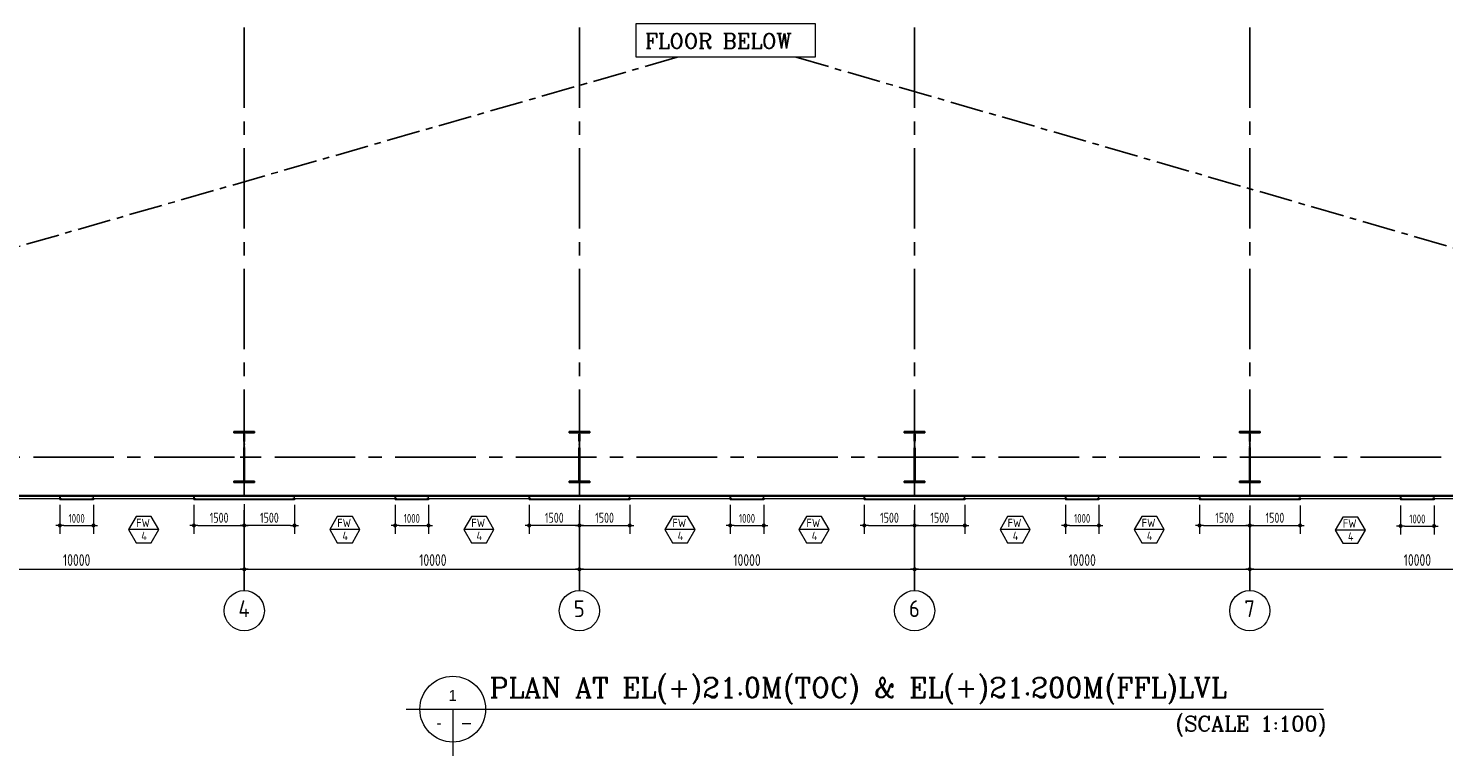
# Model space of a CAD drawing. Extents: x -11758 to 4934791, y -233543 to 1826789.
# Tile 87 of 107: x 487890 to 530119, y 39866 to 61569. Entities that reach past the tile are written whole.
import ezdxf
from ezdxf.enums import TextEntityAlignment as Align

# ---------------------------------------------------------------- set-up
doc = ezdxf.new("R2010")
doc.units = 0
doc.header["$LTSCALE"] = 800
doc.header["$MEASUREMENT"] = 0
doc.linetypes.add('CENTER', pattern=[2, 1.25, -0.25, 0.25, -0.25])
doc.linetypes.add('CENTER2', pattern=[1.125, 0.75, -0.125, 0.125, -0.125])
doc.layers.get('0').update_dxf_attribs({"linetype": 'CONTINUOUS'})
doc.layers.get('DEFPOINTS').update_dxf_attribs({"linetype": 'CONTINUOUS'})
for name, color, linetype, lineweight in [('2CON', 1, 'CONTINUOUS', 13), ('A-WIN TAG', 3, 'CONTINUOUS', 13), ('CLAD-1', 3, 'CONTINUOUS', 15), ('CLAD-2', 40, 'CONTINUOUS', 13), ('CONCRETE', 4, 'CONTINUOUS', 15), ('DIM', 4, 'CONTINUOUS', 15), ('dimension line', 4, 'CONTINUOUS', 18), ('STEEL', 6, 'CONTINUOUS', 15), ('TEXT', 3, 'CONTINUOUS', 15), ('TIT', 4, 'CONTINUOUS', 13), ('WIN', 31, 'CONTINUOUS', 13)]:
    doc.layers.add(name, color=color, linetype=linetype, lineweight=lineweight)
for name, color, linetype in [('CENTER', 2, 'CENTER'), ('COL', 1, 'CENTER'), ('GRID', 8, 'CENTER')]:
    doc.layers.add(name, color=color, linetype=linetype)
doc.styles.add('ARCHITECTURE', font='stylu.ttf')
doc.styles.add('ROAMNS', font='ROMANS.shx')
doc.styles.add('ROMANS', font='ISO9.shx', dxfattribs={"width": 0.8})
doc.styles.get("Standard").update_dxf_attribs({"font": 'ISO9'})
doc.dimstyles.new('barka', dxfattribs={"dimscale": 100, "dimtxt": 3.5, "dimasz": 1.2, "dimexe": 2.5, "dimexo": 2.5, "dimgap": 1, "dimtad": 1, "dimdsep": 46, "dimtxsty": 'ROMANS', "dimblk": 'DDOT1', "dimcen": 0, "dimclrd": 256, "dimclre": 256, "dimclrt": 2, "dimadec": 0, "dimazin": 2, "dimtp": 0.1, "dimtm": 0.1, "dimtfac": 0.71, "dimtmove": 2, "dimatfit": 3, "dimlwd": -1, "dimlwe": -1, "dimarcsym": 0})
doc.dimstyles.new('barka INTERNAL DIM', dxfattribs={"dimscale": 100, "dimtxt": 3, "dimasz": 1.2, "dimexe": 2.5, "dimexo": 1.5, "dimgap": 0.8, "dimtad": 1, "dimdsep": 46, "dimtxsty": 'ROMANS', "dimblk": 'DDOT1', "dimcen": 0, "dimclrd": 256, "dimclre": 256, "dimclrt": 2, "dimadec": 0, "dimazin": 2, "dimtp": 0.1, "dimtm": 0.1, "dimtfac": 0.71, "dimtmove": 2, "dimatfit": 3, "dimlwd": -1, "dimlwe": -1, "dimarcsym": 0})

# ---------------------------------------------------------------- blocks, each defined once
blk = doc.blocks.new('DDOT1')
blk.add_line((-1, 0), (1, 0))
at = {"const_width": 0.5}
blk.add_lwpolyline([(-0.25, 0, 1), (0.25, 0, 1)], format="xyb", close=True, dxfattribs=at)
blk = doc.blocks.new('*D23')
at = {"layer": 'DEFPOINTS', "color": 0, "transparency": 16777216}
for p in [(484333, 45428), (494333, 45428), (494333, 45428)]:
    blk.add_point(p, dxfattribs=at)
at = {"layer": 'dimension line', "transparency": 16777216}
blk.add_line((484453, 45428), (494213, 45428), dxfattribs=at)
at = {"layer": 'dimension line', "transparency": 16777216, "xscale": 119.9999999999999, "yscale": 119.9999999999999, "zscale": 119.9999999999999, "rotation": 180}
blk.add_blockref('DDOT1', (484333, 45428), dxfattribs=at)
at = {"layer": 'dimension line', "transparency": 16777216, "xscale": 119.9999999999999, "yscale": 119.9999999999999, "zscale": 119.9999999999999}
blk.add_blockref('DDOT1', (494333, 45428), dxfattribs=at)
at = {"layer": 'dimension line', "color": 2, "transparency": 16777216, "insert": (489333, 45703), "char_height": 350, "attachment_point": 5, "style": 'ROMANS'}
blk.add_mtext('10000', dxfattribs=at)
blk = doc.blocks.new('*D26')
at = {"layer": 'DEFPOINTS', "color": 0, "transparency": 16777216}
for p in [(494333, 45627), (504333, 45602), (504333, 45428)]:
    blk.add_point(p, dxfattribs=at)
at = {"layer": 'dimension line', "transparency": 16777216}
for p, q in [((494333, 45377), (494333, 45178)), ((494453, 45428), (504213, 45428)), ((504333, 45352), (504333, 45178))]:
    blk.add_line(p, q, dxfattribs=at)
at = {"layer": 'dimension line', "transparency": 16777216, "xscale": 119.9999999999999, "yscale": 119.9999999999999, "zscale": 119.9999999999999, "rotation": 180}
blk.add_blockref('DDOT1', (494333, 45428), dxfattribs=at)
at = {"layer": 'dimension line', "transparency": 16777216, "xscale": 119.9999999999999, "yscale": 119.9999999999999, "zscale": 119.9999999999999}
blk.add_blockref('DDOT1', (504333, 45428), dxfattribs=at)
at = {"layer": 'dimension line', "color": 2, "transparency": 16777216, "insert": (499960, 45703), "char_height": 350, "attachment_point": 5, "style": 'ROMANS'}
blk.add_mtext('10000', dxfattribs=at)
blk = doc.blocks.new('*D27')
at = {"layer": 'DEFPOINTS', "color": 0, "transparency": 16777216}
for p in [(504333, 45428), (514333, 45428), (514333, 45428)]:
    blk.add_point(p, dxfattribs=at)
at = {"layer": 'dimension line', "transparency": 16777216}
blk.add_line((504453, 45428), (514213, 45428), dxfattribs=at)
at = {"layer": 'dimension line', "transparency": 16777216, "xscale": 119.9999999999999, "yscale": 119.9999999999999, "zscale": 119.9999999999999, "rotation": 180}
blk.add_blockref('DDOT1', (504333, 45428), dxfattribs=at)
at = {"layer": 'dimension line', "transparency": 16777216, "xscale": 119.9999999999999, "yscale": 119.9999999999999, "zscale": 119.9999999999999}
blk.add_blockref('DDOT1', (514333, 45428), dxfattribs=at)
at = {"layer": 'dimension line', "color": 2, "transparency": 16777216, "insert": (509333, 45703), "char_height": 350, "attachment_point": 5, "style": 'ROMANS'}
blk.add_mtext('10000', dxfattribs=at)
blk = doc.blocks.new('*D28')
at = {"layer": 'DEFPOINTS', "color": 0, "transparency": 16777216}
for p in [(514333, 45428), (524333, 45428), (524333, 45428)]:
    blk.add_point(p, dxfattribs=at)
at = {"layer": 'dimension line', "transparency": 16777216}
blk.add_line((514453, 45428), (524213, 45428), dxfattribs=at)
at = {"layer": 'dimension line', "transparency": 16777216, "xscale": 119.9999999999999, "yscale": 119.9999999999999, "zscale": 119.9999999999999, "rotation": 180}
blk.add_blockref('DDOT1', (514333, 45428), dxfattribs=at)
at = {"layer": 'dimension line', "transparency": 16777216, "xscale": 119.9999999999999, "yscale": 119.9999999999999, "zscale": 119.9999999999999}
blk.add_blockref('DDOT1', (524333, 45428), dxfattribs=at)
at = {"layer": 'dimension line', "color": 2, "transparency": 16777216, "insert": (519333, 45703), "char_height": 350, "attachment_point": 5, "style": 'ROMANS'}
blk.add_mtext('10000', dxfattribs=at)
blk = doc.blocks.new('*D29')
at = {"layer": 'DEFPOINTS', "color": 0, "transparency": 16777216}
for p in [(524333, 45428), (534333, 45429), (534333, 45429)]:
    blk.add_point(p, dxfattribs=at)
at = {"layer": 'dimension line', "transparency": 16777216}
for p, q in [((524333, 45678), (524333, 45679)), ((534333, 45679), (534333, 45679)), ((524453, 45429), (534213, 45429))]:
    blk.add_line(p, q, dxfattribs=at)
at = {"layer": 'dimension line', "transparency": 16777216, "xscale": 119.9999999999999, "yscale": 119.9999999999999, "zscale": 119.9999999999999, "rotation": 180}
blk.add_blockref('DDOT1', (524333, 45429), dxfattribs=at)
at = {"layer": 'dimension line', "transparency": 16777216, "xscale": 119.9999999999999, "yscale": 119.9999999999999, "zscale": 119.9999999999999}
blk.add_blockref('DDOT1', (534333, 45429), dxfattribs=at)
at = {"layer": 'dimension line', "color": 2, "transparency": 16777216, "insert": (529333, 45704), "char_height": 350, "attachment_point": 5, "style": 'ROMANS'}
blk.add_mtext('10000', dxfattribs=at)
blk = doc.blocks.new('clad supp')
at = {"layer": 'STEEL'}
for p, q in [((50, 100), (0, 100)), ((0, 100), (0, 0)), ((0, 0), (50, 0))]:
    blk.add_line(p, q, dxfattribs=at)
blk.add_lwpolyline([(50, 0), (50, 9, 0.397434), (48, 11), (12, 15, -0.397434), (10, 17), (10, 83, -0.397434), (12, 85), (48, 89, 0.397434), (50, 91), (50, 100)], format="xyb", dxfattribs=at)
blk = doc.blocks.new('A$C41E52089')
at = {"layer": 'COL'}
h = blk.add_hatch(dxfattribs=at)
h.set_pattern_fill('ANSI31', color=256, scale=100, style=0)
h.paths.add_polyline_path([(310, -720), (0, -720), (0, -760), (310, -760)])
h.paths.add_polyline_path([(0, -720), (-310, -720), (-310, -760), (0, -760)])
h.paths.add_polyline_path([(0, 0), (-13, 0), (-13, -720), (0, -720)])
h.paths.add_polyline_path([(0, 720), (-13, 720), (-13, 0), (0, 0)])
h.paths.add_polyline_path([(12, 0), (0, 0), (0, -720), (12, -720)])
h.paths.add_polyline_path([(12, 720), (0, 720), (0, 0), (12, 0)])
h.paths.add_polyline_path([(310, 760), (0, 760), (0, 720), (12, 720), (310, 720)])
h.paths.add_polyline_path([(0, 760), (-310, 760), (-310, 720), (0, 720)])
for p, q in [((-310, 760), (310, 760)), ((-310, 760), (-310, 720)), ((-310, 720), (310, 720)), ((-13, -720), (-13, 720)), ((12, -720), (12, 720)), ((310, 760), (310, 720)), ((-310, -720), (310, -720)), ((-310, -760), (-310, -720)), ((-310, -760), (310, -760)), ((310, -760), (310, -720))]:
    blk.add_line(p, q, dxfattribs=at)
at = {"layer": 'COL', "color": 2}
for p, q in [((0, -800), (0, 800)), ((123, 0), (-123, 0))]:
    blk.add_line(p, q, dxfattribs=at)
blk = doc.blocks.new('*D146')
at = {"layer": 'DEFPOINTS', "color": 0, "transparency": 16777216}
for p in [(498833, 47496), (499833, 47496), (499833, 46735)]:
    blk.add_point(p, dxfattribs=at)
at = {"layer": 'DIM', "transparency": 16777216}
for p, q in [((498833, 47346), (498833, 46485)), ((499833, 47346), (499833, 46485)), ((498953, 46735), (499713, 46735))]:
    blk.add_line(p, q, dxfattribs=at)
at = {"layer": 'DIM', "transparency": 16777216, "xscale": 119.9999999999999, "yscale": 119.9999999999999, "zscale": 119.9999999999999, "rotation": 180}
blk.add_blockref('DDOT1', (498833, 46735), dxfattribs=at)
at = {"layer": 'DIM', "transparency": 16777216, "xscale": 119.9999999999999, "yscale": 119.9999999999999, "zscale": 119.9999999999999}
blk.add_blockref('DDOT1', (499833, 46735), dxfattribs=at)
at = {"layer": 'DIM', "color": 2, "transparency": 16777216, "insert": (499333, 46946), "char_height": 300, "attachment_point": 5, "style": 'ROMANS'}
blk.add_mtext('{\\H0.875x;1000}', dxfattribs=at)
blk = doc.blocks.new('*D151')
at = {"layer": 'DEFPOINTS', "color": 0, "transparency": 16777216}
for p in [(488833, 47496), (489833, 47496), (489833, 46735)]:
    blk.add_point(p, dxfattribs=at)
at = {"layer": 'DIM', "transparency": 16777216}
for p, q in [((488833, 47346), (488833, 46485)), ((489833, 47346), (489833, 46485)), ((488953, 46735), (489713, 46735))]:
    blk.add_line(p, q, dxfattribs=at)
at = {"layer": 'DIM', "transparency": 16777216, "xscale": 119.9999999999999, "yscale": 119.9999999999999, "zscale": 119.9999999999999, "rotation": 180}
blk.add_blockref('DDOT1', (488833, 46735), dxfattribs=at)
at = {"layer": 'DIM', "transparency": 16777216, "xscale": 119.9999999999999, "yscale": 119.9999999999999, "zscale": 119.9999999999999}
blk.add_blockref('DDOT1', (489833, 46735), dxfattribs=at)
at = {"layer": 'DIM', "color": 2, "transparency": 16777216, "insert": (489333, 46946), "char_height": 300, "attachment_point": 5, "style": 'ROMANS'}
blk.add_mtext('{\\H0.875x;1000}', dxfattribs=at)
blk = doc.blocks.new('*D152')
at = {"layer": 'DEFPOINTS', "color": 0, "transparency": 16777216}
for p in [(492833, 47496), (494333, 47524), (494333, 46735)]:
    blk.add_point(p, dxfattribs=at)
at = {"layer": 'DIM', "transparency": 16777216}
for p, q in [((492833, 47346), (492833, 46485)), ((494333, 47374), (494333, 46485)), ((492953, 46735), (494213, 46735))]:
    blk.add_line(p, q, dxfattribs=at)
at = {"layer": 'DIM', "transparency": 16777216, "xscale": 119.9999999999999, "yscale": 119.9999999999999, "zscale": 119.9999999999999, "rotation": 180}
blk.add_blockref('DDOT1', (492833, 46735), dxfattribs=at)
at = {"layer": 'DIM', "transparency": 16777216, "xscale": 119.9999999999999, "yscale": 119.9999999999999, "zscale": 119.9999999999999}
blk.add_blockref('DDOT1', (494333, 46735), dxfattribs=at)
at = {"layer": 'DIM', "color": 2, "transparency": 16777216, "insert": (493583, 46965), "char_height": 300, "attachment_point": 5, "style": 'ROMANS'}
blk.add_mtext('1500', dxfattribs=at)
blk = doc.blocks.new('*D153')
at = {"layer": 'DEFPOINTS', "color": 0, "transparency": 16777216}
for p in [(504333, 47496), (505833, 47496), (505833, 46735)]:
    blk.add_point(p, dxfattribs=at)
at = {"layer": 'DIM', "transparency": 16777216}
for p, q in [((504333, 47346), (504333, 46485)), ((505833, 47346), (505833, 46485)), ((504453, 46735), (505713, 46735))]:
    blk.add_line(p, q, dxfattribs=at)
at = {"layer": 'DIM', "transparency": 16777216, "xscale": 119.9999999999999, "yscale": 119.9999999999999, "zscale": 119.9999999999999, "rotation": 180}
blk.add_blockref('DDOT1', (504333, 46735), dxfattribs=at)
at = {"layer": 'DIM', "transparency": 16777216, "xscale": 119.9999999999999, "yscale": 119.9999999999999, "zscale": 119.9999999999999}
blk.add_blockref('DDOT1', (505833, 46735), dxfattribs=at)
at = {"layer": 'DIM', "color": 2, "transparency": 16777216, "insert": (505083, 46965), "char_height": 300, "attachment_point": 5, "style": 'ROMANS'}
blk.add_mtext('1500', dxfattribs=at)
blk = doc.blocks.new('*D154')
at = {"layer": 'DEFPOINTS', "color": 0, "transparency": 16777216}
for p in [(508833, 47496), (509833, 47496), (509833, 46735)]:
    blk.add_point(p, dxfattribs=at)
at = {"layer": 'DIM', "transparency": 16777216}
for p, q in [((508833, 47346), (508833, 46485)), ((509833, 47346), (509833, 46485)), ((508953, 46735), (509713, 46735))]:
    blk.add_line(p, q, dxfattribs=at)
at = {"layer": 'DIM', "transparency": 16777216, "xscale": 119.9999999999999, "yscale": 119.9999999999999, "zscale": 119.9999999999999, "rotation": 180}
blk.add_blockref('DDOT1', (508833, 46735), dxfattribs=at)
at = {"layer": 'DIM', "transparency": 16777216, "xscale": 119.9999999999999, "yscale": 119.9999999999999, "zscale": 119.9999999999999}
blk.add_blockref('DDOT1', (509833, 46735), dxfattribs=at)
at = {"layer": 'DIM', "color": 2, "transparency": 16777216, "insert": (509333, 46946), "char_height": 300, "attachment_point": 5, "style": 'ROMANS'}
blk.add_mtext('{\\H0.875x;1000}', dxfattribs=at)
blk = doc.blocks.new('*D155')
at = {"layer": 'DEFPOINTS', "color": 0, "transparency": 16777216}
for p in [(512833, 47496), (514333, 47496), (514333, 46735)]:
    blk.add_point(p, dxfattribs=at)
at = {"layer": 'DIM', "transparency": 16777216}
for p, q in [((512833, 47346), (512833, 46485)), ((514333, 47346), (514333, 46485)), ((512953, 46735), (514213, 46735))]:
    blk.add_line(p, q, dxfattribs=at)
at = {"layer": 'DIM', "transparency": 16777216, "xscale": 119.9999999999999, "yscale": 119.9999999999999, "zscale": 119.9999999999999, "rotation": 180}
blk.add_blockref('DDOT1', (512833, 46735), dxfattribs=at)
at = {"layer": 'DIM', "transparency": 16777216, "xscale": 119.9999999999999, "yscale": 119.9999999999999, "zscale": 119.9999999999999}
blk.add_blockref('DDOT1', (514333, 46735), dxfattribs=at)
at = {"layer": 'DIM', "color": 2, "transparency": 16777216, "insert": (513583, 46965), "char_height": 300, "attachment_point": 5, "style": 'ROMANS'}
blk.add_mtext('1500', dxfattribs=at)
blk = doc.blocks.new('*D156')
at = {"layer": 'DEFPOINTS', "color": 0, "transparency": 16777216}
for p in [(514333, 47496), (515833, 47496), (515833, 46735)]:
    blk.add_point(p, dxfattribs=at)
at = {"layer": 'DIM', "transparency": 16777216}
for p, q in [((514333, 47346), (514333, 46485)), ((515833, 47346), (515833, 46485)), ((514453, 46735), (515713, 46735))]:
    blk.add_line(p, q, dxfattribs=at)
at = {"layer": 'DIM', "transparency": 16777216, "xscale": 119.9999999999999, "yscale": 119.9999999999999, "zscale": 119.9999999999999, "rotation": 180}
blk.add_blockref('DDOT1', (514333, 46735), dxfattribs=at)
at = {"layer": 'DIM', "transparency": 16777216, "xscale": 119.9999999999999, "yscale": 119.9999999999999, "zscale": 119.9999999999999}
blk.add_blockref('DDOT1', (515833, 46735), dxfattribs=at)
at = {"layer": 'DIM', "color": 2, "transparency": 16777216, "insert": (515083, 46965), "char_height": 300, "attachment_point": 5, "style": 'ROMANS'}
blk.add_mtext('1500', dxfattribs=at)
blk = doc.blocks.new('*D157')
at = {"layer": 'DEFPOINTS', "color": 0, "transparency": 16777216}
for p in [(518833, 47496), (519833, 47496), (519833, 46735)]:
    blk.add_point(p, dxfattribs=at)
at = {"layer": 'DIM', "transparency": 16777216}
for p, q in [((518833, 47346), (518833, 46485)), ((519833, 47346), (519833, 46485)), ((518953, 46735), (519713, 46735))]:
    blk.add_line(p, q, dxfattribs=at)
at = {"layer": 'DIM', "transparency": 16777216, "xscale": 119.9999999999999, "yscale": 119.9999999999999, "zscale": 119.9999999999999, "rotation": 180}
blk.add_blockref('DDOT1', (518833, 46735), dxfattribs=at)
at = {"layer": 'DIM', "transparency": 16777216, "xscale": 119.9999999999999, "yscale": 119.9999999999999, "zscale": 119.9999999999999}
blk.add_blockref('DDOT1', (519833, 46735), dxfattribs=at)
at = {"layer": 'DIM', "color": 2, "transparency": 16777216, "insert": (519333, 46946), "char_height": 300, "attachment_point": 5, "style": 'ROMANS'}
blk.add_mtext('{\\H0.875x;1000}', dxfattribs=at)
blk = doc.blocks.new('*D158')
at = {"layer": 'DEFPOINTS', "color": 0, "transparency": 16777216}
for p in [(522833, 47496), (524333, 47480), (524333, 46735)]:
    blk.add_point(p, dxfattribs=at)
at = {"layer": 'DIM', "transparency": 16777216}
for p, q in [((522833, 47346), (522833, 46485)), ((524333, 47330), (524333, 46485)), ((522953, 46735), (524213, 46735))]:
    blk.add_line(p, q, dxfattribs=at)
at = {"layer": 'DIM', "transparency": 16777216, "xscale": 119.9999999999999, "yscale": 119.9999999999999, "zscale": 119.9999999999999, "rotation": 180}
blk.add_blockref('DDOT1', (522833, 46735), dxfattribs=at)
at = {"layer": 'DIM', "transparency": 16777216, "xscale": 119.9999999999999, "yscale": 119.9999999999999, "zscale": 119.9999999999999}
blk.add_blockref('DDOT1', (524333, 46735), dxfattribs=at)
at = {"layer": 'DIM', "color": 2, "transparency": 16777216, "insert": (523583, 46965), "char_height": 300, "attachment_point": 5, "style": 'ROMANS'}
blk.add_mtext('1500', dxfattribs=at)
blk = doc.blocks.new('*D159')
at = {"layer": 'DEFPOINTS', "color": 0, "transparency": 16777216}
for p in [(524333, 47480), (525833, 47480), (525833, 46735)]:
    blk.add_point(p, dxfattribs=at)
at = {"layer": 'DIM', "transparency": 16777216}
for p, q in [((524333, 47330), (524333, 46485)), ((525833, 47330), (525833, 46485)), ((524453, 46735), (525713, 46735))]:
    blk.add_line(p, q, dxfattribs=at)
at = {"layer": 'DIM', "transparency": 16777216, "xscale": 119.9999999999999, "yscale": 119.9999999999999, "zscale": 119.9999999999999, "rotation": 180}
blk.add_blockref('DDOT1', (524333, 46735), dxfattribs=at)
at = {"layer": 'DIM', "transparency": 16777216, "xscale": 119.9999999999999, "yscale": 119.9999999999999, "zscale": 119.9999999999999}
blk.add_blockref('DDOT1', (525833, 46735), dxfattribs=at)
at = {"layer": 'DIM', "color": 2, "transparency": 16777216, "insert": (525083, 46965), "char_height": 300, "attachment_point": 5, "style": 'ROMANS'}
blk.add_mtext('1500', dxfattribs=at)
blk = doc.blocks.new('*D160')
at = {"layer": 'DEFPOINTS', "color": 0, "transparency": 16777216}
for p in [(528833, 47480), (529833, 47480), (529833, 46719)]:
    blk.add_point(p, dxfattribs=at)
at = {"layer": 'DIM', "transparency": 16777216}
for p, q in [((528833, 47330), (528833, 46469)), ((529833, 47330), (529833, 46469)), ((528953, 46719), (529713, 46719))]:
    blk.add_line(p, q, dxfattribs=at)
at = {"layer": 'DIM', "transparency": 16777216, "xscale": 119.9999999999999, "yscale": 119.9999999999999, "zscale": 119.9999999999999, "rotation": 180}
blk.add_blockref('DDOT1', (528833, 46719), dxfattribs=at)
at = {"layer": 'DIM', "transparency": 16777216, "xscale": 119.9999999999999, "yscale": 119.9999999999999, "zscale": 119.9999999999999}
blk.add_blockref('DDOT1', (529833, 46719), dxfattribs=at)
at = {"layer": 'DIM', "color": 2, "transparency": 16777216, "insert": (529333, 46930), "char_height": 300, "attachment_point": 5, "style": 'ROMANS'}
blk.add_mtext('{\\H0.875x;1000}', dxfattribs=at)
blk = doc.blocks.new('*D167')
at = {"layer": 'DEFPOINTS', "color": 0, "transparency": 16777216}
for p in [(502833, 47496), (504333, 47496), (502833, 46735)]:
    blk.add_point(p, dxfattribs=at)
at = {"layer": 'DIM', "transparency": 16777216}
for p, q in [((502833, 47346), (502833, 46485)), ((504333, 47346), (504333, 46485)), ((504213, 46735), (502953, 46735))]:
    blk.add_line(p, q, dxfattribs=at)
at = {"layer": 'DIM', "transparency": 16777216, "xscale": 119.9999999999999, "yscale": 119.9999999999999, "zscale": 119.9999999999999, "rotation": 180}
blk.add_blockref('DDOT1', (502833, 46735), dxfattribs=at)
at = {"layer": 'DIM', "transparency": 16777216, "xscale": 119.9999999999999, "yscale": 119.9999999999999, "zscale": 119.9999999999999}
blk.add_blockref('DDOT1', (504333, 46735), dxfattribs=at)
at = {"layer": 'DIM', "color": 2, "transparency": 16777216, "insert": (503583, 46965), "char_height": 300, "attachment_point": 5, "style": 'ROMANS'}
blk.add_mtext('1500', dxfattribs=at)
blk = doc.blocks.new('*D168')
at = {"layer": 'DEFPOINTS', "color": 0, "transparency": 16777216}
for p in [(494333, 47524), (495833, 47496), (494333, 46735)]:
    blk.add_point(p, dxfattribs=at)
at = {"layer": 'DIM', "transparency": 16777216}
for p, q in [((494333, 47374), (494333, 46485)), ((495833, 47346), (495833, 46485)), ((495713, 46735), (494453, 46735))]:
    blk.add_line(p, q, dxfattribs=at)
at = {"layer": 'DIM', "transparency": 16777216, "xscale": 119.9999999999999, "yscale": 119.9999999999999, "zscale": 119.9999999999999}
for p, rotation in [((494333, 46735), 179.9996299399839), ((495833, 46735), 359.9996299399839)]:
    blk.add_blockref('DDOT1', p, dxfattribs=dict(at, rotation=rotation))
at = {"layer": 'DIM', "color": 2, "transparency": 16777216, "insert": (495083, 46965), "char_height": 300, "attachment_point": 5, "rotation": 359.9996, "style": 'ROMANS'}
blk.add_mtext('1500', dxfattribs=at)

msp = doc.modelspace()

# ---------------------------------------------------------------- linework, layer by layer
at = {"layer": '2CON'}
for p, q in [((491783.4, 46610.3), (490883.4, 46610.3)), ((497783.4, 46610.3), (496883.4, 46610.3)), ((501783.4, 46610.3), (500883.4, 46610.3)), ((507783.4, 46610.3), (506883.4, 46610.3)), ((511783.4, 46610.3), (510883.4, 46610.3)), ((517783.4, 46610.3), (516883.4, 46610.3)), ((521783.4, 46610.3), (520883.4, 46610.3)), ((527783.4, 46594.2), (526883.4, 46594.2))]:
    msp.add_line(p, q, dxfattribs=at)
at = {"layer": 'A-WIN TAG'}
for points in [[(491108.4, 47000), (490883.4, 46610.3), (491108.4, 46220.6), (491558.4, 46220.6), (491783.4, 46610.3), (491558.4, 47000)], [(497108.4, 47000), (496883.4, 46610.3), (497108.4, 46220.6), (497558.4, 46220.6), (497783.4, 46610.3), (497558.4, 47000)], [(501108.4, 47000), (500883.4, 46610.3), (501108.4, 46220.6), (501558.4, 46220.6), (501783.4, 46610.3), (501558.4, 47000)], [(507108.4, 47000), (506883.4, 46610.3), (507108.4, 46220.6), (507558.4, 46220.6), (507783.4, 46610.3), (507558.4, 47000)], [(511108.4, 47000), (510883.4, 46610.3), (511108.4, 46220.6), (511558.4, 46220.6), (511783.4, 46610.3), (511558.4, 47000)], [(517108.4, 47000), (516883.4, 46610.3), (517108.4, 46220.6), (517558.4, 46220.6), (517783.4, 46610.3), (517558.4, 47000)], [(521108.4, 47000), (520883.4, 46610.3), (521108.4, 46220.6), (521558.4, 46220.6), (521783.4, 46610.3), (521558.4, 47000)], [(527108.4, 46983.9), (526883.4, 46594.2), (527108.4, 46204.5), (527558.4, 46204.5), (527783.4, 46594.2), (527558.4, 46983.9)]]:
    msp.add_lwpolyline(points, close=True, dxfattribs=at)
at = {"layer": 'CENTER'}
for p, q in [((507250.8, 60704.4), (461733.2, 47624.3)), ((510799.8, 60704.4), (555933.2, 47624.3))]:
    msp.add_line(p, q, dxfattribs=at)
at = {"layer": 'CLAD-1'}
for p, q in [((488833.3, 47524.3), (488833.3, 47496.3)), ((489833.3, 47524.3), (489833.3, 47496.3)), ((492833.3, 47524.3), (492833.3, 47496.3)), ((495833.3, 47524.3), (495833.3, 47496.3)), ((495833.3, 47524.3), (495833.3, 47496.3)), ((498833.3, 47524.3), (498833.3, 47496.3)), ((499833.3, 47524.3), (499833.3, 47496.3)), ((502833.3, 47524.3), (502833.3, 47496.3)), ((502833.3, 47524.3), (502833.3, 47496.3)), ((505833.3, 47524.3), (505833.3, 47496.3)), ((508833.3, 47524.3), (508833.3, 47496.3)), ((509833.3, 47524.3), (509833.3, 47496.3)), ((512833.3, 47524.3), (512833.3, 47496.3)), ((515833.3, 47524.3), (515833.3, 47496.3)), ((518833.3, 47524.3), (518833.3, 47496.3)), ((519833.3, 47524.3), (519833.3, 47496.3)), ((522833.3, 47524.3), (522833.3, 47496.3)), ((525833.3, 47524.3), (525833.3, 47496.3)), ((528833.3, 47524.3), (528833.3, 47496.3)), ((529833.3, 47524.3), (529833.3, 47496.3))]:
    msp.add_line(p, q, dxfattribs=at)
at = {"layer": 'CLAD-1', "flags": 128}
for points in [[(489833.3, 47524.3), (488833.3, 47524.3)], [(489833.3, 47496.3), (488833.3, 47496.3)], [(495833.3, 47524.3), (492833.3, 47524.3)], [(495833.3, 47496.3), (492833.3, 47496.3)], [(499833.3, 47524.3), (498833.3, 47524.3)], [(499833.3, 47496.3), (498833.3, 47496.3)], [(505833.3, 47524.3), (502833.3, 47524.3)], [(505833.3, 47496.3), (502833.3, 47496.3)], [(509833.3, 47524.3), (508833.3, 47524.3)], [(509833.3, 47496.3), (508833.3, 47496.3)], [(515833.3, 47524.3), (512833.3, 47524.3)], [(515833.3, 47496.3), (512833.3, 47496.3)], [(519833.3, 47524.3), (518833.3, 47524.3)], [(519833.3, 47496.3), (518833.3, 47496.3)], [(525833.3, 47524.3), (522833.3, 47524.3)], [(525833.3, 47496.3), (522833.3, 47496.3)], [(529833.3, 47524.3), (528833.3, 47524.3)], [(529833.3, 47496.3), (528833.3, 47496.3)]]:
    msp.add_lwpolyline(points, dxfattribs=at)
at = {"layer": 'CLAD-2', "flags": 128}
for points in [[(489833.3, 47624.3), (488833.3, 47624.3)], [(489833.3, 47596.3), (488833.3, 47596.3)], [(489833.3, 47596.3), (488833.3, 47596.3)], [(495833.3, 47596.3), (492833.3, 47596.3)], [(499833.3, 47624.3), (498833.3, 47624.3)], [(499833.3, 47596.3), (498833.3, 47596.3)], [(499833.3, 47596.3), (498833.3, 47596.3)], [(505833.3, 47596.3), (502833.3, 47596.3)], [(509833.3, 47624.3), (508833.3, 47624.3)], [(509833.3, 47596.3), (508833.3, 47596.3)], [(509833.3, 47596.3), (508833.3, 47596.3)], [(515833.3, 47596.3), (512833.3, 47596.3)], [(519833.3, 47624.3), (518833.3, 47624.3)], [(519833.3, 47596.3), (518833.3, 47596.3)], [(519833.3, 47596.3), (518833.3, 47596.3)], [(525833.3, 47596.3), (522833.3, 47596.3)], [(529833.3, 47624.3), (528833.3, 47624.3)], [(529833.3, 47596.3), (528833.3, 47596.3)], [(529833.3, 47596.3), (528833.3, 47596.3)]]:
    msp.add_lwpolyline(points, dxfattribs=at)
at = {"layer": 'CONCRETE', "flags": 128}
msp.add_lwpolyline([(555933.2, 74694), (555933.2, 47624.3), (461733.2, 47624.3), (461733.2, 74924.3), (462218.2, 74924.3)], dxfattribs=at)
at = {"layer": 'GRID', "linetype": 'CENTER2', "ltscale": 4}
for p, q in [((514333.3, 44792.7), (514333.3, 87996.9)), ((494333.3, 44792.7), (494333.3, 87191.2)), ((504333.3, 44792.7), (504333.3, 87257.9)), ((524333.3, 44792.7), (524333.3, 86356.7)), ((459240.6, 48774.3), (558426.1, 48774.4))]:
    msp.add_line(p, q, dxfattribs=at)
at = {"layer": 'TEXT'}
msp.add_lwpolyline([(506027.5, 61716.3), (511367.9, 61716.3), (511367.9, 60704.4), (506027.5, 60704.4)], close=True, dxfattribs=at)
for centre in [(494333.3, 44192.7), (504333.3, 44192.7), (514333.3, 44192.7), (524333.3, 44192.7)]:
    msp.add_circle(centre, 600, dxfattribs=at)
at = {"layer": 'TIT'}
for p, q in [((499165.5, 41254.4), (526533.2, 41254.4)), ((500554, 41254.4), (500554, 39865.9))]:
    msp.add_line(p, q, dxfattribs=at)
msp.add_circle((500554, 41254.4), 981.8, dxfattribs=at)
at = {"layer": 'WIN'}
for p, q in [((485833.3, 47611.8), (488833.3, 47611.8)), ((485833.3, 47536.8), (488833.3, 47536.8)), ((489833.3, 47611.8), (492833.3, 47611.8)), ((489833.3, 47536.8), (492833.3, 47536.8)), ((495833.3, 47611.8), (498833.3, 47611.8)), ((495833.3, 47611.8), (498833.3, 47611.8)), ((495833.3, 47536.8), (498833.3, 47536.8)), ((495833.3, 47536.8), (498833.3, 47536.8)), ((499833.3, 47611.8), (502833.3, 47611.8)), ((499833.3, 47611.8), (502833.3, 47611.8)), ((499833.3, 47536.8), (502833.3, 47536.8)), ((499833.3, 47536.8), (502833.3, 47536.8)), ((505833.3, 47611.8), (508833.3, 47611.8)), ((505833.3, 47536.8), (508833.3, 47536.8)), ((509833.3, 47611.8), (512833.3, 47611.8)), ((509833.3, 47536.8), (512833.3, 47536.8)), ((515833.3, 47611.8), (518833.3, 47611.8)), ((515833.3, 47536.8), (518833.3, 47536.8)), ((519833.3, 47611.8), (522833.3, 47611.8)), ((519833.3, 47536.8), (522833.3, 47536.8)), ((525833.3, 47611.8), (528833.3, 47611.8)), ((525833.3, 47536.8), (528833.3, 47536.8)), ((529833.3, 47611.8), (532833.3, 47611.8)), ((529833.3, 47536.8), (532833.3, 47536.8))]:
    msp.add_line(p, q, dxfattribs=at)

# ---------------------------------------------------------------- block references
at = {"layer": 'COL'}
for p in [(494333.3, 48774.4), (504333.3, 48774.4), (514333.3, 48774.4), (524333.3, 48774.4)]:
    msp.add_blockref('A$C41E52089', p, dxfattribs=at)
at = {"layer": 'STEEL', "xscale": -1, "rotation": 180}
for p in [(488833.3, 47624.3), (492833.3, 47624.3), (498833.3, 47624.3), (502833.3, 47624.3), (502833.3, 47624.3), (508833.3, 47624.3), (512833.3, 47624.3), (518833.3, 47624.3), (522833.3, 47624.3), (528833.3, 47624.3)]:
    msp.add_blockref('clad supp', p, dxfattribs=at)
at = {"layer": 'STEEL', "rotation": 180}
for p in [(489833.3, 47624.3), (495833.3, 47624.3), (495833.3, 47624.3), (499833.3, 47624.3), (505833.3, 47624.3), (509833.3, 47624.3), (515833.3, 47624.3), (519833.3, 47624.3), (525833.3, 47624.3), (529833.3, 47624.3)]:
    msp.add_blockref('clad supp', p, dxfattribs=at)

# ---------------------------------------------------------------- texts
at = {"layer": 'A-WIN TAG'}
for s, p in [('FW', (491313.7, 46810.2)), ('FW', (497313.7, 46810.2)), ('FW', (501313.7, 46810.2)), ('FW', (507313.7, 46810.2)), ('FW', (511313.7, 46810.2)), ('FW', (517313.7, 46810.2)), ('FW', (521313.7, 46810.2)), ('FW', (527313.7, 46794.1)), ('4', (491345, 46424.4)), ('4', (497345, 46424.4)), ('4', (501345, 46424.4)), ('4', (507345, 46424.4)), ('4', (511345, 46424.4)), ('4', (517345, 46424.4)), ('4', (521345, 46424.4)), ('4', (527345, 46408.3))]:
    msp.add_text(s, height=250, dxfattribs=at).set_placement(p, align=Align.MIDDLE)
at = {"layer": 'TEXT'}
for s, height, style, p in [('4', 500, 'ROMANS', (494327.4, 44251.8)), ('5', 500, 'ROMANS', (504327.4, 44251.8)), ('6', 500, 'ROMANS', (514327.4, 44251.8)), ('7', 500, 'ROMANS', (524327.4, 44251.8)), ('1', 327.3, 'ARCHITECTURE', (500554, 41663.4)), ('-', 327.3, 'ROAMNS', (500963.1, 40845.3))]:
    msp.add_text(s, height=height, dxfattribs=dict(at, style=style)).set_placement(p, align=Align.MIDDLE)
at = {"layer": 'TEXT', "style": 'ROMANS', "width": 0.8}
msp.add_text('-', height=327.3, dxfattribs=at).set_placement((500144.9, 40845.3), align=Align.MIDDLE)
at = {"layer": 'TEXT', "attachment_point": 1, "style": 'ARCHITECTURE'}
for s, insert, char_height, width in [('{\\Fcomplex|c0;FLOOR BELOW}', (506291.5, 61413.4), 450, 28835.459), ('{\\Fcomplex|c0;PLAN AT EL(+)21.0M(TOC) & EL(+)21.200M(FFL)LVL}', (501650.8, 42200), 600, 25048.946)]:
    msp.add_mtext(s, dxfattribs=dict(at, insert=insert, char_height=char_height, width=width))
at = {"layer": 'TEXT', "ltscale": 100, "insert": (526625.3, 41047.4), "char_height": 454.545, "width": 5287.821, "attachment_point": 3, "style": 'ARCHITECTURE'}
msp.add_mtext('{\\Fcomplex|c0;(SCALE 1:100)}', dxfattribs=at)

# ---------------------------------------------------------------- dimensions: what is measured, and where the dimension line sits
at = {"layer": 'DIM'}
for base, p1, p2, picture, middle in [((489833.4, 46734.6), (488833.4, 47496.3), (489833.4, 47496.3), '*D151', (489333.4, 46734.6)), ((499833.4, 46734.6), (498833.4, 47496.3), (499833.4, 47496.3), '*D146', (499333.4, 46734.6)), ((509833.4, 46734.6), (508833.4, 47496.3), (509833.4, 47496.3), '*D154', (509333.4, 46734.6)), ((519833.4, 46734.6), (518833.4, 47496.3), (519833.4, 47496.3), '*D157', (519333.4, 46734.6)), ((529833.4, 46718.5), (528833.4, 47480.2), (529833.4, 47480.2), '*D160', (529333.4, 46718.5))]:
    dim = msp.add_linear_dim(base=base, p1=p1, p2=p2, text='{\\H0.875x;<>}', dimstyle='barka INTERNAL DIM', override={"dimdec": 0, "dimtmove": 0}, dxfattribs=at)
    dim.commit()
    dim.dimension.update_dxf_attribs({"geometry": picture, "text_midpoint": middle, "dimtype": 160})
for base, p1, p2, picture, middle in [((494333.4, 46734.6), (492833.4, 47496.3), (494333.4, 47524.3), '*D152', (493583.4, 46964.6)), ((505833.4, 46734.6), (504333.4, 47496.3), (505833.4, 47496.3), '*D153', (505083.4, 46964.6)), ((514333.4, 46734.6), (512833.4, 47496.3), (514333.4, 47496.3), '*D155', (513583.4, 46964.6)), ((515833.4, 46734.6), (514333.4, 47496.3), (515833.4, 47496.3), '*D156', (515083.4, 46964.6)), ((524333.4, 46734.6), (522833.4, 47496.3), (524333.4, 47480.2), '*D158', (523583.4, 46964.6)), ((525833.4, 46734.6), (524333.4, 47480.2), (525833.4, 47480.2), '*D159', (525083.4, 46964.6))]:
    dim = msp.add_linear_dim(base=base, p1=p1, p2=p2, dimstyle='barka INTERNAL DIM', override={"dimdec": 0, "dimtmove": 0}, dxfattribs=at)
    dim.commit()
    dim.dimension.update_dxf_attribs({"geometry": picture, "text_midpoint": middle})
for base, p1, p2, angle, picture, middle in [((494333.4, 46734.6), (495833.4, 47496.3), (494333.4, 47524.3), 179.99963, '*D168', (495083.4, 46964.6)), ((502833.4, 46734.6), (504333.4, 47496.3), (502833.4, 47496.3), 180, '*D167', (503583.4, 46964.6))]:
    dim = msp.add_linear_dim(base=base, p1=p1, p2=p2, angle=angle, dimstyle='barka INTERNAL DIM', override={"dimdec": 0, "dimtmove": 0}, dxfattribs=at)
    dim.commit()
    dim.dimension.update_dxf_attribs({"geometry": picture, "text_midpoint": middle})
at = {"layer": 'dimension line'}
for base, p1, p2, picture, middle in [((494333.3, 45428.1), (484333.3, 45428.1), (494333.3, 45428.1), '*D23', (489333.3, 45703.1)), ((514333.3, 45428.1), (504333.3, 45428.1), (514333.3, 45428.1), '*D27', (509333.3, 45703.1)), ((524333.3, 45428.1), (514333.3, 45428.1), (524333.3, 45428.1), '*D28', (519333.3, 45703.1)), ((534333.3, 45428.6), (524333.3, 45428.1), (534333.3, 45428.5), '*D29', (529333.3, 45703.6))]:
    dim = msp.add_linear_dim(base=base, p1=p1, p2=p2, dimstyle='barka', override={"dimdec": 0, "dimtmove": 0}, dxfattribs=at)
    dim.commit()
    dim.dimension.update_dxf_attribs({"geometry": picture, "text_midpoint": middle})
dim = msp.add_linear_dim(base=(504333.3, 45428.1), p1=(494333.3, 45627.2), p2=(504333.3, 45602.4), dimstyle='barka', override={"dimdec": 0, "dimtmove": 0}, dxfattribs=at)
dim.commit()
dim.dimension.update_dxf_attribs({"geometry": '*D26', "text_midpoint": (499960, 45428.1), "dimtype": 160})

doc.saveas('drawing.dxf')
